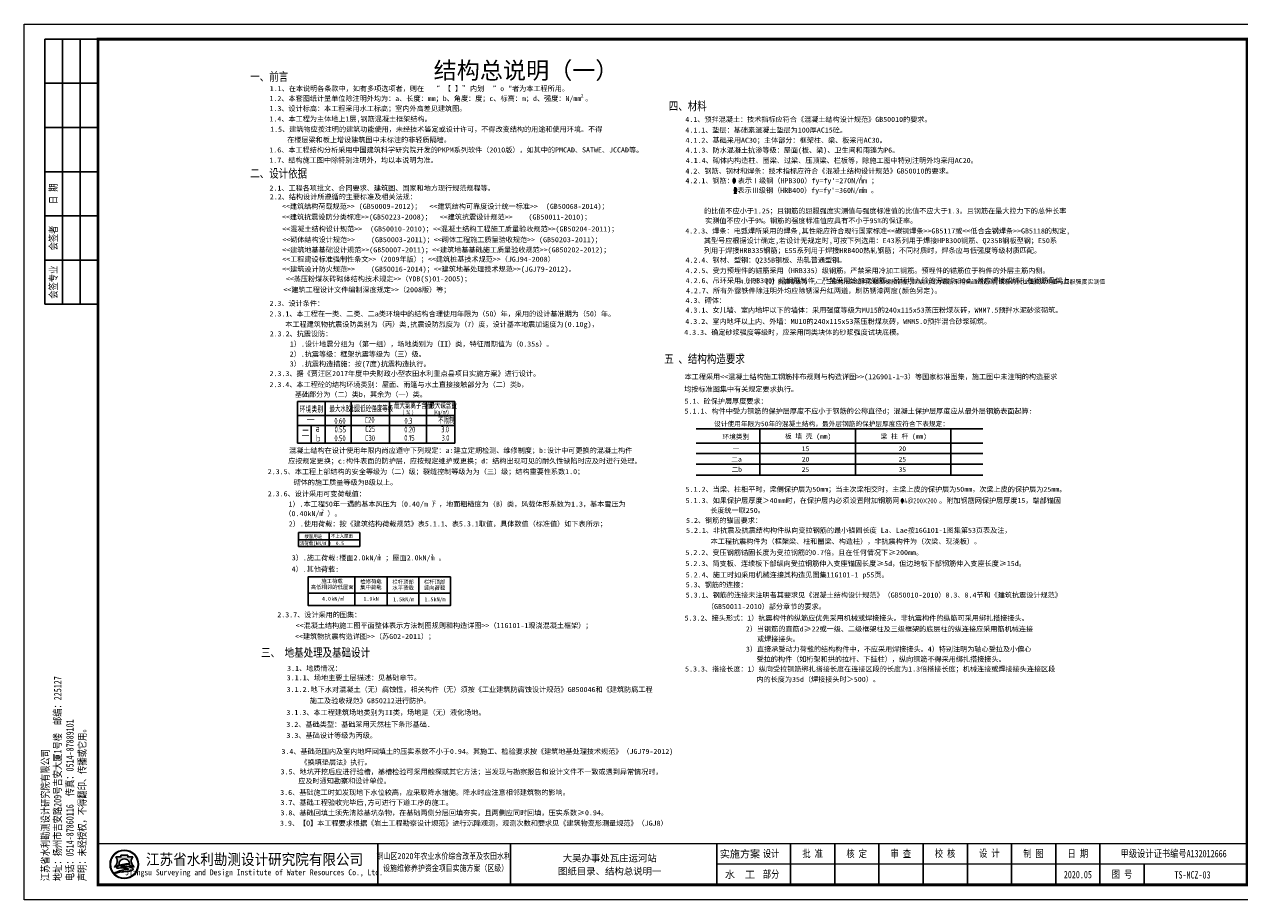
# Model space of a CAD drawing. Extents: x -312340 to 313322, y -38051 to 526488.
# Tile 1 of 11: x -312340 to -247673, y 136570 to 183140. Entities that reach past the tile are written whole.
import ezdxf
from ezdxf.enums import TextEntityAlignment as Align

# ---------------------------------------------------------------- set-up
doc = ezdxf.new("R2010")
doc.units = 0
doc.header["$LTSCALE"] = 1000
doc.header["$MEASUREMENT"] = 0
doc.linetypes.add('CENTER', pattern=[2, 1.25, -0.25, 0.25, -0.25])
doc.layers.get('0').update_dxf_attribs({"linetype": 'CONTINUOUS'})
for name, color, linetype in [('CHI', 4, 'CONTINUOUS'), ('K', 64, 'CONTINUOUS'), ('TQTC', 3, 'CONTINUOUS'), ('梁', 4, 'CONTINUOUS')]:
    doc.layers.add(name, color=color, linetype=linetype)
doc.styles.add('-黑体', font='simhei.ttf', dxfattribs={"width": 0.8})
doc.styles.add('10', font='txt', dxfattribs={"width": 0.7, "height": 300})
doc.styles.add('HH', font='simhei.ttf', dxfattribs={"width": 0.7, "height": 5})
doc.styles.add('ST', font='txt', dxfattribs={"height": 350})
doc.styles.add('TSSD_Rein', font='Tssdeng.shx', dxfattribs={"width": 0.7, "bigfont": 'hztxt.shx'})
doc.styles.add('图框', font='仿宋_GB2312.TTF', dxfattribs={"width": 0.8, "height": 4})
doc.styles.add('宋体', font='txt', dxfattribs={"width": 0.8, "height": 3.5})

# ---------------------------------------------------------------- blocks, each defined once
blk = doc.blocks.new('tk')
h = blk.add_hatch(color=152)
h.dxf.hatch_style = 1
h.paths.add_polyline_path([(38.76631747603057, 11.99999758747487, 1), (29.08862617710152, 11.99999758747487, 1)])
h.paths.add_polyline_path([(38.60345337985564, 11.99999758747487, 1), (29.25149027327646, 11.99999758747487, 1)], flags=16)
h = blk.add_hatch(color=152)
h.dxf.hatch_style = 1
edge = h.paths.add_edge_path()
edge.add_arc((35.80939112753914, 9.575130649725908), 1.461698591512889, 43.31770961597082, 70.37003522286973)
edge.add_arc((34.42977678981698, 5.707125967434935), 5.568375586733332, 70.37003522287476, 84.52854590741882)
edge.add_arc((33.84294441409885, -0.4193533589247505), 11.72289597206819, 84.5285459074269, 95.17746754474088)
edge.add_arc((33.98453145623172, 9.871853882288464), 1.831337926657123, 111.7965680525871, 130.9174013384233, ccw=False)
edge.add_arc((35.88028387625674, 5.13131121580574), 6.936886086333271, 98.84274785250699, 111.79656805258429, ccw=False)
edge.add_arc((36.94664352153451, -1.72312279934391), 13.873772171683, 95.21036804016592, 98.84274785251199, ccw=False)
edge.add_ellipse((33.92747182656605, 12.29238977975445), major_axis=(-1.773815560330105, 0), ratio=0.8776980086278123, start_angle=172.6538623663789, end_angle=176.9129867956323)
edge.add_arc((35.51983619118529, 1.961405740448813), 10.24870363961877, 88.99992913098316, 98.52267106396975)
edge.add_arc((35.12650647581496, 4.586131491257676), 7.594670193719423, 98.5226710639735, 116.8491039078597)
edge.add_arc((32.25210392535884, 10.26438407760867), 1.230336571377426, 116.8491039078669, 139.2900683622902)
edge.add_arc((31.46762795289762, 10.9393764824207), 0.1954369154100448, 139.2900683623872, 263.050638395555)
edge.add_arc((31.65077754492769, 12.44198791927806), 1.70916902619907, 263.0506383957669, 272.136251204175)
edge.add_arc((32.81842523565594, -18.86064205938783), 29.61523112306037, 88.46268833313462, 92.13625120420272, ccw=False)
edge.add_arc((33.47614388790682, 5.646723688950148), 5.099041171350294, 68.07113774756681, 88.46268833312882, ccw=False)
edge.add_arc((37.58580657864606, -10.9173211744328), 21.4080615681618, 95.91294384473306, 98.79521578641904)
edge.add_arc((36.21852069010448, -2.080310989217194), 12.46590188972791, 98.79521578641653, 117.8496747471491)
edge.add_arc((94.71742856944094, -228.4932898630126), 245.9934265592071, 104.7703900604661, 105.15790668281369, ccw=False)
edge.add_line((32.00236918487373, 9.37135071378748), (31.19884857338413, 9.045498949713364))
edge.add_arc((52.56001997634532, -88.12407327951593), 99.48982566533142, 100.90627282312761, 102.39834375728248, ccw=False)
edge.add_line((33.7362516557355, 9.568767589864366), (33.12565426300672, 9.380182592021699))
edge.add_arc((30.81628206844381, 37.97210845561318), 28.68503833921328, 274.6177604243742, 279.6944367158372)
edge.add_arc((34.87651123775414, 14.20489440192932), 4.573507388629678, 279.694436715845, 287.6119267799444)
edge.add_arc((35.76077947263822, 11.41933970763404), 1.650966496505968, 287.6119267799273, 311.5140981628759)
edge.add_arc((36.67266923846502, 10.38914672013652), 0.2751610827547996, 311.5140981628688, 403.3177096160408)
edge = h.paths.add_edge_path()
edge.add_arc((38.34858580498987, 13.13699866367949), 2.066422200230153, 138.9741968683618, 204.1180883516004, ccw=False)
edge.add_line((36.78964786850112, 14.49339581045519), (35.0925445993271, 14.49339581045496))
edge.add_line((35.0925445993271, 14.49339581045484), (35.0925445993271, 15.08006038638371))
edge.add_line((35.0925445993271, 15.08006038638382), (32.76239905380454, 15.08006038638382))
edge.add_line((32.76239905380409, 15.08006038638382), (32.76239905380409, 14.49339581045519))
edge.add_line((32.76239905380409, 14.49339581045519), (31.06529578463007, 14.49339581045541))
edge.add_arc((29.50635784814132, 13.13699866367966), 2.066422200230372, -24.118088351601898, 41.0258031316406, ccw=False)
edge.add_arc((27.96982579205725, 13.82490489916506), 3.749914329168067, 314.34412131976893, 335.8819116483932, ccw=False)
edge.add_arc((29.92442847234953, 14.17747198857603), 3.106664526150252, 282.3877277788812, 290.1465811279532)
edge.add_arc((26.86018480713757, 22.52986436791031), 12.00340818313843, 290.1465811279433, 296.6495194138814)
edge.add_ellipse((33.92747182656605, 12.29238977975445), major_axis=(-1.773815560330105, 0), ratio=0.8776980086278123, start_angle=176.9129867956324, end_angle=378.37473811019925, ccw=False)
edge.add_ellipse((33.92747182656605, 12.29238977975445), major_axis=(-1.773815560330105, 0), ratio=0.8776980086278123, start_angle=172.653862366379, end_angle=176.9129867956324, ccw=False)
edge.add_ellipse((33.92747182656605, 12.29238977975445), major_axis=(-1.773815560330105, 0), ratio=0.8776980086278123, start_angle=161.6252618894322, end_angle=172.653862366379, ccw=False)
edge.add_arc((40.9947588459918, 22.52986436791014), 12.00340818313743, 243.3504805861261, 249.853418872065)
edge.add_arc((37.93051518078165, 14.1774719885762), 3.106664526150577, 249.8534188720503, 257.61227222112)
edge.add_arc((39.88511786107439, 13.82490489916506), 3.74991432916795, 204.1180883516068, 225.6558786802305, ccw=False)
at = {"lineweight": 0}
for p, q in [((-2.771934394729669e-05, -2.412525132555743e-06), (-2.771934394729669e-05, 296.9999975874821)), ((-2.771934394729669e-05, 296.9999975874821), (419.999972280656, 296.9999975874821)), ((419.999972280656, 296.9999975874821), (419.999972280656, -2.412525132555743e-06)), ((414.999972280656, 11.99999758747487), (234.9999722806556, 11.99999758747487)), ((419.999972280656, -2.412525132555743e-06), (-2.771934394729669e-05, -2.412525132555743e-06))]:
    blk.add_line(p, q, dxfattribs=at)
for p, q in [((24.99997228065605, 291.9999975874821), (6.999972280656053, 291.9999975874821)), ((6.999972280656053, 291.9999975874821), (6.999972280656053, 201.9999975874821)), ((12.99997228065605, 291.9999975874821), (12.99997228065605, 201.9999975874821)), ((18.99997228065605, 291.9999975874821), (18.99997228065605, 201.9999975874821)), ((24.99997228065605, 276.9999975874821), (6.999972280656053, 276.9999975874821)), ((24.99997228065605, 261.9999975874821), (6.999972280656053, 261.9999975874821)), ((24.99997228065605, 246.9999975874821), (6.999972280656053, 246.9999975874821)), ((24.99997228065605, 231.9999975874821), (6.999972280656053, 231.9999975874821)), ((24.99997228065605, 216.9999975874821), (6.999972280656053, 216.9999975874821)), ((24.99997228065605, 201.9999975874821), (6.999972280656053, 201.9999975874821)), ((119.9999722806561, 18.99999758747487), (119.9999722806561, 4.999997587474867)), ((164.999972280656, 18.99999758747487), (164.999972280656, 4.999997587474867)), ((234.999972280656, 18.99999758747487), (234.999972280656, 4.999997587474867)), ((259.999972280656, 18.99999758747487), (259.999972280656, 4.999997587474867)), ((274.999972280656, 18.99999758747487), (274.999972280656, 4.999997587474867)), ((289.999972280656, 18.99999758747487), (289.999972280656, 4.999997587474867)), ((304.999972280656, 18.99999758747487), (304.999972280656, 4.999997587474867)), ((319.999972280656, 18.99999758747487), (319.999972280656, 4.999997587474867)), ((334.999972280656, 18.99999758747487), (334.999972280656, 4.999997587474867)), ((349.999972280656, 18.99999758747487), (349.999972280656, 4.999997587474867)), ((364.999972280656, 18.99999758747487), (364.999972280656, 4.999997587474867)), ((379.9999722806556, 11.99999758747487), (379.999972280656, 4.999997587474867))]:
    blk.add_line(p, q)
at = {"lineweight": 0, "const_width": 1}
blk.add_lwpolyline([(24.99997228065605, 291.9999975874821), (414.999972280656, 291.9999975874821), (414.999972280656, 4.999997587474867), (24.99997228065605, 4.999997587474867)], close=True, dxfattribs=at)
at = {"lineweight": 0, "const_width": 0.4}
blk.add_lwpolyline([(414.999972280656, 18.99999758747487), (24.99997228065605, 18.99999758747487)], dxfattribs=at)
at = {"color": 152}
for points in [[(32.24409409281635, 11.80161526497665, -0.02838203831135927), (30.9944353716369, 11.26089013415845, -0.03386732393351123), (30.59088918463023, 11.14313604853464, 0.09425397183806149), (31.39239217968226, 12.29262006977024, 0.2921547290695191), (31.06529578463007, 14.49339581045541), (32.76239905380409, 14.49339581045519), (32.76239905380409, 15.08006038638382), (35.0925445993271, 15.08006038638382), (35.0925445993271, 14.49339581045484), (36.78964786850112, 14.49339581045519, 0.29215472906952), (36.46255147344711, 12.29262006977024, 0.09425397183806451), (37.2640544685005, 11.14313604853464, -0.03386732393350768), (36.86050828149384, 11.26089013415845, -0.02838203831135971), (35.61084956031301, 11.80161526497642)], [(35.69871340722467, 12.20854823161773, 0.04157472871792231), (34.00097074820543, 12.09693602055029, 0.08013502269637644), (31.69643183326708, 11.36208923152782, 0.09823132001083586), (31.31948261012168, 11.06684626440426, 0.599439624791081), (31.4439816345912, 10.74537534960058, 0.03966424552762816), (31.7144884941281, 10.73400674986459, -0.01603031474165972), (33.61294061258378, 10.74392954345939, -0.08921046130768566), (35.38040694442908, 10.37684029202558, 0.01257694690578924), (34.31244292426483, 10.23900625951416, 0.08333285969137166), (30.39503241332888, 8.941743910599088, -0.001690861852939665), (32.00236918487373, 9.37135071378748), (31.19884857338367, 9.045498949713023, -0.006510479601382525), (33.7362516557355, 9.568767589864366), (33.12565426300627, 9.380182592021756, 0.02215480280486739), (35.64666092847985, 9.696697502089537, 0.03456031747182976), (36.26030960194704, 9.845757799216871, 0.1046726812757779), (36.85504719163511, 10.18310812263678, 0.4234638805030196), (36.87286564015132, 10.57791912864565, 0.1185893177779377), (36.30044029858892, 10.9518780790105, 0.06185687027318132), (34.96072036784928, 11.25013107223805, 0.04649815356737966), (32.7850594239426, 11.25571277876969, -0.08362449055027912), (33.304533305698, 11.57226592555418, -0.05658197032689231), (34.81392423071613, 11.98574523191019, -0.01585057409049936), (35.68672755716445, 12.09332269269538)]]:
    blk.add_lwpolyline(points, format="xyb", dxfattribs=at)
for radius in [4.838845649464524, 4.675981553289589]:
    blk.add_circle((33.92747182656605, 11.99999758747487), radius, dxfattribs=at)
blk.add_arc((35.88028387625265, 5.131311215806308), 6.936886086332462, 98.84274785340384, 111.796568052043, dxfattribs=at)
for start_param, end_param in [(2.820892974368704, 6.603884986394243), (3.013378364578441, 3.087714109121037)]:
    blk.add_ellipse((33.92747182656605, 12.29238977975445), major_axis=(-1.773815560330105, 0), ratio=0.8776980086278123, start_param=start_param, end_param=end_param, dxfattribs=at)
at = {"style": '图框'}
for s, height, width, p in [('江苏省水利勘测设计研究院有限公司', 3.75, 0.9, (78.12729153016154, 13.75084348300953)), ('铜山区2020年农业水价综合改革及农田水利 ', 2.105352, 0.8, (142.9967169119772, 14.87314627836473)), ('设施维修养护资金项目实施方案（区级）', 2.105352, 0.8, (142.9855388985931, 10.78126207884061)), ('Jiangsu Surveying and Design Institute of Water Resources Co., Ltd.', 2, 0.8, (77.95516356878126, 9.013401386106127))]:
    blk.add_text(s, height=height, dxfattribs=dict(at, width=width)).set_placement(p, align=Align.MIDDLE)
for s, p in [('实施方案', (242.8339022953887, 15.49999758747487)), ('水  工', (242.8339022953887, 8.499997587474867))]:
    blk.add_text(s, height=2.5, dxfattribs=at).set_placement(p, align=Align.MIDDLE_CENTER)
at = {"char_height": 2.5, "rotation": 90, "style": '图框'}
for s, insert, attachment_point in [('日 期', (9.999972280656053, 239.4999975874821), 5), ('会签者', (9.999972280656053, 224.4999975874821), 5), ('会签专业', (9.999972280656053, 209.4999975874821), 5), ('江苏省水利勘测设计研究院有限公司\\P地址：扬州市吉安路209号吉安大厦1号楼  邮编：225127\\P电话：0514-87860116  传真：0514-87889101\\P声明：未经授权，不得翻印、传播或它用。', (5.878817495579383, 6.298891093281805), 1)]:
    blk.add_mtext(s, dxfattribs=dict(at, insert=insert, attachment_point=attachment_point))
at = {"char_height": 2.5, "attachment_point": 5, "style": '图框'}
for s, insert in [('设计', (253.4021259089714, 15.49999758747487)), ('批 准', (267.499972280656, 15.49999758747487)), ('核 定', (282.437472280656, 15.47221980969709)), ('审 查', (297.4305278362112, 15.47328386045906)), ('校 核', (312.4652500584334, 15.54327914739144)), ('设 计', (327.4721945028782, 15.59332816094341)), ('制 图', (342.4166389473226, 15.47792174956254)), ('日 期', (357.499972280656, 15.49999758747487)), ('甲级设计证书编号A132012666', (389.999972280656, 15.49999758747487)), ('部分', (253.4021259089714, 8.499997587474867)), ('2020.05', (357.499972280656, 8.49999758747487)), ('图 号', (372.499972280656, 8.499997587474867))]:
    blk.add_mtext(s, dxfattribs=dict(at, insert=insert))

msp = doc.modelspace()

# ---------------------------------------------------------------- linework, layer by layer
for p, q in [((-297743.3893381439, 156101.064276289), (-297743.3893381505, 155361.3879731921)), ((-297743.3893381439, 156101.064276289), (-294479.8472944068, 156101.064276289)), ((-296115.6280426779, 156101.064276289), (-296115.6280426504, 155361.3879731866)), ((-296115.6280426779, 156101.0642762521), (-296115.6280426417, 155361.3879731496)), ((-296115.6280426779, 156101.064276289), (-296115.6280426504, 155361.3879731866)), ((-296115.6280426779, 156101.064276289), (-296115.6280426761, 155361.3879731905)), ((-294479.8472944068, 156101.0642762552), (-294479.847294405, 155361.3879731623)), ((-294479.8472944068, 156101.064276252), (-294479.8472943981, 155361.3879731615)), ((-294479.8472944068, 156101.0642762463), (-294479.847294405, 155361.3879731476)), ((-294479.8472944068, 156101.0642762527), (-294479.847294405, 155361.3879731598)), ((-294479.8472944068, 156101.0642762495), (-294479.8472943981, 155361.3879731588)), ((-294479.8472944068, 156101.064276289), (-294479.847294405, 155361.3879731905)), ((-297743.3893381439, 155714.1086864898), (-294479.8472944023, 155714.1086864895)), ((-297743.3893381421, 155361.3879731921), (-294479.847294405, 155361.3879731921)), ((-297743.3893381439, 155361.3879731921), (-294479.8472943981, 155361.3879731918))]:
    msp.add_line(p, q)
at = {"layer": 'CHI', "color": 0, "linetype": 'Continuous'}
for p, q in [((-297809.1400363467, 163076.2426136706), (-297809.1400363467, 160849.1332332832)), ((-289435.1769004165, 163076.2426136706), (-297809.1400363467, 163076.2426136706)), ((-296323.440359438, 163076.2426136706), (-296323.440359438, 160849.1332332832)), ((-294940.7035905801, 163076.2426136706), (-294940.7035905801, 160849.1332332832)), ((-294940.7035905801, 163076.2426136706), (-294940.7035905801, 160849.1332332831)), ((-292908.2595516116, 163076.2426136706), (-292908.2595516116, 160849.1332332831)), ((-290937.5583759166, 163076.2426136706), (-290937.5583759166, 160849.1332332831)), ((-289435.1769004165, 163076.2426136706), (-289435.1769004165, 160849.1332332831)), ((-289435.1769004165, 162333.7779287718), (-297809.1400363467, 162333.7779287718)), ((-297809.1400363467, 162333.7779287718), (-289435.1769004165, 162333.7779287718)), ((-297809.1400363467, 161789.9274320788), (-289435.1769004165, 161789.9274320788)), ((-297070.2206203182, 161789.9274320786), (-297070.2206203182, 160849.1332332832)), ((-297809.1400363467, 160849.1332332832), (-289435.1769004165, 160849.1332332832))]:
    msp.add_line(p, q, dxfattribs=at)
at = {"layer": 'CHI', "color": 8, "linetype": 'Continuous'}
for p, q in [((-276594.2879901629, 160856.729061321), (-261338.1643278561, 160856.729061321)), ((-276594.2879901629, 160310.3228857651), (-261338.1643278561, 160310.3228857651)), ((-276594.2879901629, 159733.7595853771), (-261338.1643278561, 159733.7595853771)), ((-276594.2879901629, 159151.8300878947), (-261338.1643278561, 159151.8300878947)), ((-294749.9353486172, 152221.9252683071), (-294749.9353486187, 153747.5376345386)), ((-293030.1370675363, 152221.9252683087), (-293030.137067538, 153747.5376345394)), ((-293030.1370675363, 152221.9252683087), (-293030.137067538, 153747.5376345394)), ((-291349.5428061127, 152221.9252683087), (-291349.5428061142, 153747.5376345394))]:
    msp.add_line(p, q, dxfattribs=at)
at = {"layer": 'CHI', "color": 8, "linetype": 'CENTER'}
for p, q in [((-275746.7255644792, 160856.729061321), (-263033.2891792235, 160856.729061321)), ((-275746.7255644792, 160310.3228857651), (-263033.2891792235, 160310.3228857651)), ((-275746.7255644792, 159733.7595853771), (-263033.2891792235, 159733.7595853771))]:
    msp.add_line(p, q, dxfattribs=at)
at = {"layer": 'K'}
for p, q in [((-276594.2879901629, 161619.5352444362), (-261338.1643278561, 161619.5352444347)), ((-276594.2879901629, 161619.5352444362), (-261338.1643278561, 161619.5352444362)), ((-273204.038287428, 159151.8300878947), (-273204.038287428, 161619.5352444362)), ((-268118.6637333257, 159151.8300878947), (-268118.6637333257, 161619.5352444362)), ((-263033.2891792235, 159151.8300878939), (-263033.2891792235, 161619.5352444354)), ((-275746.7255644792, 160856.729061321), (-263033.2891792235, 160856.7290613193)), ((-275746.7255644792, 160310.3228857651), (-263033.2891792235, 160310.3228857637)), ((-275746.7255644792, 159733.7595853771), (-263033.2891792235, 159733.7595853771)), ((-275746.7255644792, 159151.8300878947), (-263033.2891792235, 159151.8300878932))]:
    msp.add_line(p, q, dxfattribs=at)
at = {"layer": '梁', "color": 0}
msp.add_line((-289663.7152672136, 152874.8886465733), (-297229.4504777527, 152874.8886465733), dxfattribs=at)
msp.add_lwpolyline([(-289663.7152672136, 153747.5376345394), (-297229.4504777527, 153747.5376345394), (-297229.4504777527, 152219.2623928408), (-289663.7152672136, 152219.2623928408)], close=True, dxfattribs=at)

# ---------------------------------------------------------------- block references
at = {"xscale": 156.8000000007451, "yscale": 156.7999999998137, "zscale": 156.8000000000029}
msp.add_blockref('tk', (-312339.7072817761, 136570.4442014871), dxfattribs=at)

# ---------------------------------------------------------------- texts
for s, height, style, p in [('结构总说明（一）', 901.5642602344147, 'HH', (-290561.5815834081, 180235.5642343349)), ('1.1、在本说明各条款中，如有多项选项者，则在  “ 【 】”内划 “ o "者为本工程所用。', 270.4692780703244, 'ST', (-299281.7881591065, 179586.5012503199)), ('1.2、本套图纸计量单位除注明外均为：a、长度：mm；b、角度：度；c、标高：m；d、强度：N/mm 。', 270.4692780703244, 'ST', (-299297.1633137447, 179058.3559643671)), ('1.3、设计标高：本工程采用水工标高；室内外高差见建筑图。', 270.4692780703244, 'ST', (-299297.1633137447, 178523.9295591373)), ('1.4、本工程为主体地上1层,钢筋混凝土框架结构。', 270.4692780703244, 'ST', (-299295.8211670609, 177971.5315812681)), ('4.1、预拌混凝土：技术指标应符合《混凝土结构设计规范》GB50010的要求。', 270.4692780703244, 'ST', (-277165.8647877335, 177947.6491687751)), ('1.5、建筑物应按注明的建筑功能使用，未经技术鉴定或设计许可，不得改变结构的用途和使用环境。不得', 270.4692780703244, 'ST', (-299260.934149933, 177423.2728159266)), ('4.1.1、垫层：基础素混凝土垫层为100厚AC15砼。', 270.4692780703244, 'ST', (-277164.9632234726, 177379.5316316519)), ('1.6、本工程结构分析采用中国建筑科学研究院开发的PKPM系列软件（2010版），如其中的PMCAD、SATWE、JCCAD等。', 270.4692780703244, 'ST', (-299302.4802693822, 176323.1731934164)), ('在楼层梁和板上增设建筑图中未标注的非轻质隔墙。', 270.4692780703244, 'ST', (-298352.0323766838, 176862.3441078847)), ('4.1.2、基础采用AC30；主体部分：框架柱、梁、板采用AC30。', 270.4692780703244, 'ST', (-277159.3232679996, 176837.7102897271)), ('4.1.3、防水混凝土抗渗等级：屋面(板、梁)、卫生间和雨篷为P6。', 270.4692780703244, 'ST', (-277156.2455786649, 176310.9284232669)), ('1.7、结构施工图中除特别注明外，均以本说明为准。', 270.4692780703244, 'ST', (-299302.4802693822, 175777.7198826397)), ('4.1.4、砌体内构造柱、圈梁、过梁、压顶梁、栏板等，除施工图中特别注明外均采用AC20。', 270.4692780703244, 'ST', (-277144.8199186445, 175761.315372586)), ('4.2、钢筋、钢材和焊条：技术指标应符合《混凝土结构设计规范》GB50010的要求。', 270.4692780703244, 'ST', (-277162.0247075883, 175200.8445882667)), ('2.1、工程各项批文、合同要求、建筑图、国家和地方现行规范规程等。', 270.4692780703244, 'ST', (-299297.6242955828, 174293.0114729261)), ("4.2.1、钢筋： 表示Ⅰ级钢（HPB300）fy=fy'=270N/mm ； ", 270.4692780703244, 'ST', (-277162.0247075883, 174686.1111641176)), ('2.2、结构设计所遵循的主要标准及相关法规：', 270.4692780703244, 'ST', (-299278.68810552, 173829.7077712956)), ("表示Ⅲ级钢（HRB400）fy=fy'=360N/mm 。 ", 270.4692780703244, 'ST', (-274390.4320962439, 174171.0307399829)), ('<<建筑结构荷载规范>> (GB50009-2012)；  <<建筑结构可靠度设计统一标准>>  (GB50068-2014)；', 270.4692780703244, 'ST', (-298631.8889550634, 173321.1339621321)), ('的比值不应小于1.25；且钢筋的屈服强度实测值与强度标准值的比值不应大于1.3。且钢筋在最大拉力下的总伸长率', 270.4692780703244, 'ST', (-276171.7012772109, 173078.3615341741)), ('<<建筑抗震设防分类标准>>(GB50223-2008)；  <<建筑抗震设计规范>>    (GB50011-2010)；', 270.4692780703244, 'ST', (-298632.655284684, 172754.1960399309)), ('实测值不应小于9%。钢筋的强度标准值应具有不小于95%的保证率。', 270.4692780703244, 'ST', (-276116.3793302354, 172559.9378713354)), ('<<混凝土结构设计规范>>  (GB50010-2010)；<<混凝土结构工程施工质量验收规范>>(GB50204-2011)；', 270.4692780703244, 'ST', (-298617.7957603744, 172118.9930074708)), ('4.2.3、焊条：电弧焊所采用的焊条,其性能应符合现行国家标准<<碳钢焊条>>GB5117或<<低合金钢焊条>>GB5118的规定,', 270.4692780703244, 'ST', (-277171.2749074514, 172012.3678250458)), ('<<砌体结构设计规范>>    (GB50003-2011)；<<砌体工程施工质量验收规范>> (GB50203-2011)；', 270.4692780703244, 'ST', (-298617.0294307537, 171547.3389272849)), ('其型号应根据设计确定,若设计无规定时,可按下列选用：E43系列用于焊接HPB300钢筋、Q235B钢板型钢；E50系', 270.4692780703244, 'ST', (-276180.9041095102, 171497.9595334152)), ('<<建筑地基基础设计规范>>(GB50007-2011)；<<建筑地基基础施工质量验收规范>>(GB50202-2012)；', 270.4692780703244, 'ST', (-298617.7957603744, 171007.3876865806)), ('<<工程建设标准强制性条文>>（2009年版）；<<建筑桩基技术规范>>（JGJ94-2008）', 270.4692780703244, 'ST', (-298617.7957603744, 170506.8275716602)), ('4.2.4、钢材、型钢：Q235B钢板、热轧普通型钢。', 270.4692780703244, 'ST', (-277158.8420365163, 170462.7928989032)), ('列用于焊接HRB335钢筋；E55系列用于焊接HRB400热轧钢筋；不同材质时，焊条应与低强度等级材质匹配。', 270.4692780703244, 'ST', (-276180.9041095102, 170972.8263515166)), ('<<建筑设计防火规范>>    (GB50016-2014)；<<建筑地基处理技术规范>>(JGJ79-2012)。', 270.4692780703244, 'ST', (-298617.7957603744, 169982.8217290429)), ('4.2.5、受力预埋件的锚筋采用（HRB335）级钢筋，严禁采用冷加工钢筋。预埋件的锚筋位于构件的外层主筋内侧。', 270.4692780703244, 'ST', (-277156.094964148, 169902.4132384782)), (' <<蒸压粉煤灰砖砌体结构技术规定>>（YDB(S)01-2005)；', 270.4692780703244, 'ST', (-298637.7730673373, 169464.1831424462)), ('4.2.6、吊环采用（HPB300）级钢筋制作，严禁采用冷加工钢筋。吊环埋入砼的深度≥30d，并应焊接或绑扎在钢筋骨架上。', 270.4692780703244, 'ST', (-277152.9867464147, 169370.224089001)), ('4.2.2、【O】抗震等级为一,二,三级的框架结构及楼梯梯段钢筋,其纵向受力钢筋采用普通钢筋时,钢筋的抗拉强度实测值与屈服强度实测值', 225.3910650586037, 'ST', (-274260.1824758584, 169334.6176061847)), ('<<建筑工程设计文件编制深度规定>>（2008版）等；', 270.4692780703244, 'ST', (-298553.5180715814, 168886.0868553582)), ('4.2.7、所有外露铁件除注明外均应除锈深丹红两道，刷防锈漆两度(颜色另定)。', 270.4692780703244, 'ST', (-277136.797746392, 168832.13828269)), ('2.3、设计条件：', 270.4692780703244, 'ST', (-299294.9196028, 168160.7952464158)), ('4.3、砌体：', 270.4692780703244, 'ST', (-277156.0945458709, 168315.3959746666)), ('2.3.1、本工程在一类、二类、二a类环境中的结构合理使用年限为（50）年，采用的设计基准期为（50）年。', 270.4692780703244, 'ST', (-299294.7370266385, 167602.5925312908)), ('4.3.2、室内地坪以上内、外墙：MU10的240x115x53蒸压粉煤灰砖，WMM5.0预拌混合砂浆砌筑。', 270.4692780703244, 'ST', (-277167.6361462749, 167198.7466015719)), ('4.3.1、女儿墙、室内地坪以下的墙体：采用强度等级为MU15的240x115x53蒸压粉煤灰砖，WMM7.5预拌水泥砂浆砌筑。', 270.4692780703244, 'ST', (-277161.6609366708, 167801.7264657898)), ('2.3.2、抗震设防： ', 270.4692780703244, 'ST', (-299281.8238920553, 166539.484266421)), ('本工程建筑物抗震设防类别为（丙）类,抗震设防烈度为（7）度，设计基本地震加速度为(0.10g)，', 270.4692780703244, 'ST', (-298451.547676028, 167045.7614451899)), ('4.3.3、确定砂浆强度等级时，应采用同类块体的砂浆强度试块底模。', 270.4692780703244, 'ST', (-277226.6401398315, 166621.1098479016)), (' 1）.设计地震分组为（第一组），场地类别为（II）类，特征周期值为（0.35s）。', 270.4692780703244, 'ST', (-298421.1918032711, 165998.4447663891)), ('2）.抗震等级：框架抗震等级为（三）级。', 270.4692780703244, 'ST', (-298218.3044263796, 165461.6728397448)), ('3）.抗震构造措施：按(7度)抗震构造执行。', 270.4692780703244, 'ST', (-298218.3044263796, 164940.066736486)), ('2.3.3、据《贾汪区2017年度中央财政小型农田水利重点县项目实施方案》进行设计。 ', 270.4692780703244, 'ST', (-299291.0284981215, 164425.0900703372)), ('本工程采用<<混凝土结构施工钢筋排布规则与构造详图>>(12G901-1~3）等国家标准图集，施工图中未注明的构造要求', 270.4692780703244, 'ST', (-277209.4606850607, 164254.6243154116)), ('2.3.4、本工程砼的结构环境类别：屋面、雨篷与水土直接接触部分为（二）类b，', 270.4692780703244, 'ST', (-299294.7370266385, 163839.7689247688)), ('基础部分为（二）类b，其余为（一）类。', 270.4692780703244, 'ST', (-297947.7942961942, 163317.1504221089)), ('均按标准图集中有关规定要求执行。', 270.4692780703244, 'ST', (-277227.2376868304, 163597.478582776)), ('5.1、砼保护层厚度要求：', 270.4692780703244, 'ST', (-277209.4606850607, 162955.3232918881)), ('5.1.1、构件中受力钢筋的保护层厚度不应小于钢筋的公称直径d；混凝土保护层厚度应从最外层钢筋表面起算: ', 270.4692780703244, 'ST', (-277209.4606850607, 162427.6287034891)), ('设计使用年限为50年的混凝土结构，最外层钢筋的保护层厚度应符合下表规定：', 254.2687277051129, '10', (-275637.9878108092, 161756.9612133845)), ('混凝土结构在设计使用年限内尚应遵守下列规定：a:建立定期检测、维修制度；b:设计中可更换的混凝土构件', 270.4692780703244, 'ST', (-298252.9294370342, 160334.9395653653)), ('一', 254.2687277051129, '10', (-274650.7328173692, 160436.3915430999)), ('应按规定更换；c:构件表面的防护层，应按规定维护或更换；d：结构出现可见的耐久性缺陷时应及时进行处理。', 270.4692780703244, 'ST', (-298302.4270826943, 159775.810817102)), ('二a', 254.2687277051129, '10', (-274724.0251390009, 159879.4024666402)), ('2.3.5、本工程上部结构的安全等级为（二）级；裂缝控制等级为为（三）级；结构重要性系数1.0；', 270.4692780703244, 'ST', (-299387.8397410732, 159208.7155221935)), ('二b', 254.2687277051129, '10', (-274707.7674859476, 159333.7283047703)), ('砌体的施工质量等级为B级以上。', 270.4692780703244, 'ST', (-298012.4206546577, 158636.0233378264)), ('5.1.2、当梁、柱相平时，梁侧保护层为50mm；当主次梁相交时，主梁上皮的保护层为50mm，次梁上皮的保护层为25mm。', 270.4692780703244, 'ST', (-277150.9290557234, 158269.5058035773)), ('2.3.6、设计采用可变荷载值：', 270.4692780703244, 'ST', (-299387.8397410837, 158028.8778366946)), ('1）.本工程50年一遇的基本风压为（0.40/m ），地面粗糙度为（B）类，风载体形系数为1.3，基本雪压为', 270.4692780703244, 'ST', (-298284.6989074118, 157483.0865793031)), ('5.1.3、如果保护层厚度＞40mm时，在保护层内必须设置附加钢筋网          。附加钢筋网保护层厚度15，端部锚固', 270.4692780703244, 'ST', (-277150.9290557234, 157671.5545493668)), ('（0.40kN/m ）。', 270.4692780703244, 'ST', (-298500.069373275, 156974.3249407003)), ('长度统一取250。', 270.4692780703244, 'ST', (-275846.5337482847, 157147.594764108)), ('2）.使用荷载：按《建筑结构荷载规范》表5.1.1、表5.3.1取值，具体数值（标准值）如下表所示；', 270.4692780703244, 'ST', (-298266.9396961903, 156430.8070733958)), ('5.2、钢筋的锚固要求：', 270.4692780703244, 'ST', (-277130.429338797, 156613.5224679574)), ('5.2.1、非抗震及抗震结构构件纵向受拉钢筋的最小锚固长度 La、Lae按16G101-1图集第53页表及注，\u3000', 270.4692780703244, 'ST', (-277130.8438514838, 156086.6513763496)), ('0.5', 186.1865168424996, 'ST', (-295768.1081012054, 155435.9009233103)), ('5.2.2、受压钢筋锚固长度为受拉钢筋的0.7倍，且在任何情况下≥200mm。', 270.4692780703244, 'ST', (-277160.0593690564, 154902.0529914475)), ('      本工程抗震构件为（框架梁、柱和圈梁、构造柱），非抗震构件为（次梁、现浇板）。', 270.4692780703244, 'ST', (-277090.3429363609, 155497.0080785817)), ('3）.施工荷载:楼面2.0kN/m ；屋面2.0kN/m 。', 270.4692780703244, 'ST', (-298108.6884042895, 154623.3621883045)), ('5.2.3、简支板、连续板下部纵向受拉钢筋伸入支座锚固长度≥5d，但边跨板下部钢筋伸入支座长度≥15d。', 270.4692780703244, 'ST', (-277160.0610704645, 154320.2168295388)), ('4）.其他荷载: ', 270.4692780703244, 'ST', (-298118.0451919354, 154020.7295009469)), ('5.2.4、施工时如采用机械连接其构造见图集11G101-1 p55页。', 270.4692780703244, 'ST', (-277147.0974013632, 153716.6713955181)), ('高低相邻的低屋面', 203.4149821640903, '10', (-297093.6752929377, 153099.469167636)), ('施工荷载 ', 203.4149821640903, '10', (-296538.6078617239, 153420.5957285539)), ('集中荷载', 203.4149821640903, '10', (-294469.0060589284, 153084.1985292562)), ('检修荷载 ', 203.4149821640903, '10', (-294465.9037647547, 153400.454269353)), ('5.3、钢筋的连接：', 270.4692780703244, 'ST', (-277148.1340213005, 153188.2560367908)), ('kN/m', 203.4149821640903, '10', (-295999.1901105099, 152475.7029547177)), ('2', 127.1343638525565, '10', (-295404.5012049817, 152596.2405951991)), ('kN', 203.4149821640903, '10', (-293798.9651814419, 152475.3895511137)), ('kN/m', 203.4149821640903, '10', (-292232.9438251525, 152447.5127380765)), ('kN/m', 203.4149821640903, '10', (-290563.9658592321, 152447.5127380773)), ('5.3.1、钢筋的连接未注明者其要求见《混凝土结构设计规范》（GB50010-2010）8.3、8.4节和《建筑抗震设计规范》', 270.4692780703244, 'ST', (-277148.1357227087, 152643.1674280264)), (' （GB50011-2010）部分章节的要求。', 270.4692780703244, 'ST', (-276233.2554869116, 152030.257931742)), ('2.3.7、设计采用的图集：', 270.4692780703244, 'ST', (-298878.2392814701, 151592.2979038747)), ('<<混凝土结构施工图平面整体表示方法制图规则和构造详图>>（11G101-1现浇混凝土框架）；', 270.4692780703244, 'ST', (-297903.4450655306, 151020.3422356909)), ('5.3.2、接头形式：1）抗震构件的纵筋应优先采用机械或焊接接头。非抗震构件的纵筋可采用绑扎搭接接头。', 270.4692780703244, 'ST', (-277203.7962101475, 151417.5849271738)), ('<<建筑物抗震构造详图>>（苏G02-2011）；', 270.4692780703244, 'ST', (-297937.6079448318, 150441.2913229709)), ('2）当钢筋的直筋d≥22或一级、二级框架柱及三级框架的底层柱的纵连接应采用筋机械连接', 270.4692780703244, 'ST', (-273947.7659562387, 150838.6650767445)), ('3）直接承受动力荷载的结构构件中，不应采用焊接接头。4）特别注明为轴心受拉及小偏心', 270.4692780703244, 'ST', (-273946.4094833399, 149765.983352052)), ('或焊接接头。', 270.4692780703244, 'ST', (-273354.5949554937, 150309.4325828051)), ('受拉的构件（如桁架和拱的拉杆、下挂柱），纵向钢筋不得采用绑扎搭接接头。', 270.4692780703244, 'ST', (-273376.6264585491, 149232.3224194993)), ('3.1、地质情况：', 271.3799490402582, 'ST', (-298357.8104854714, 148744.7587714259)), ('5.3.3、搭接长度：1）纵向受拉钢筋绑扎搭接长度在连接区段的长度为1.3倍搭接长度；机械连接或焊接接头连接区段', 270.4692780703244, 'ST', (-277183.5155084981, 148709.6628891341)), ('3.1.1、场地主要土层描述：见基础章节。', 271.3799490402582, 'ST', (-298376.7254158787, 148241.4725782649)), ('内的长度为35d（焊接接头时＞500）。 ', 270.4692780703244, 'ST', (-273384.5574025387, 148159.6861286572)), ('3.1.2.地下水对混凝土（无）腐蚀性，相关构件（无）须按《工业建筑防腐蚀设计规范》GB50046和《建筑防腐工程', 271.3799490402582, 'ST', (-298383.4386637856, 147618.6378272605)), ('施工及验收规范》GB50212进行防护。                              ', 271.3799490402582, 'ST', (-297150.8397962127, 147018.5834095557)), ('3.1.3、本工程建筑场地类别为II类，场地是（无）液化场地。     ', 271.3799490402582, 'ST', (-298395.4593265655, 146393.7486065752)), ('3.2、基础类型：基础采用天然柱下条形基础.', 271.3799490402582, 'ST', (-298399.1479006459, 145764.4493031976)), ('3.3、基础设计等级为丙级。 ', 271.3799490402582, 'ST', (-298393.5121849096, 145172.5380482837)), ('3.4、基础范围内及室内地坪回填土的压实系数不小于0.94。其施工、检验要求按《建筑地基处理技术规范》（JGJ79-2012)', 270.4692780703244, 'ST', (-298658.7634487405, 144322.3877686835)), (' 《换填垫层法》执行。 ', 270.4692780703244, 'ST', (-297858.4558150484, 143745.7281232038)), ('3.5、地坑开挖后应进行验槽，基槽检验可采用触探或其它方法；当发现与勘察报告和设计文件不一致或遇到异常情况时，', 270.4692780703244, 'ST', (-298705.9974768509, 143241.2532263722)), ('应及时通知勘察和设计单位。', 270.4692780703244, 'ST', (-297763.2398655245, 142754.7847976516)), ('3.6、基础施工时如发现地下水位较高，应采取降水措施。降水时应注意相邻建筑物的影响。', 270.4692780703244, 'ST', (-298722.6520802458, 142140.2614576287)), ('3.7、基础工程验收完毕后,方可进行下道工序的施工。', 270.4692780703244, 'ST', (-298712.2959555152, 141603.8043724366)), ('3.8、基础回填土须先清除基坑杂物，在基础两侧分层回填夯实，且两侧应同时回填，压实系数≥0.94。', 270.4692780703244, 'ST', (-298712.2959555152, 141059.5414288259)), ('3.9、【O】本工程要求根据《岩土工程勘察设计规范》进行沉降观测，观测次数和要求见《建筑物变形测量规范》（JGJ8）', 270.4692780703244, 'ST', (-298735.802861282, 140505.4945982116))]:
    msp.add_text(s, height=height, dxfattribs=dict(style=style)).set_placement(p)
for s, height, style, width, p in [('一、前言', 450.7821301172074, '-黑体', 0.8, (-300318.0396336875, 180127.9341838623)), ('四、材料', 450.7821301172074, '-黑体', 0.8, (-278050.4793282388, 178567.9666648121)), ('二、设计依据', 450.7821301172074, '-黑体', 0.8, (-300318.9411979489, 174981.3935500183)), ('五 、结构构造要求', 450.7821301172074, '-黑体', 0.8, (-278288.7949660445, 165114.9348653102)), ('楼面用途', 186.1865168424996, 'ST', 0.9, (-297432.9603043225, 155809.6880568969)), ('不上人屋面', 186.1865168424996, 'ST', 0.9, (-296027.1728161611, 155825.7846020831)), ('活荷载(kN/m )', 186.1865168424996, 'ST', 0.9, (-297673.3430433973, 155442.9543976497)), ('2', 111.7119101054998, 'ST', 0.9, (-296344.0640352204, 155543.075147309)), ('三、 地基处理及基础设计', 450.7821301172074, '-黑体', 0.8, (-299742.983900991, 149491.5089488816))]:
    msp.add_text(s, height=height, dxfattribs=dict(style=style, width=width)).set_placement(p)
at = {"color": 3, "style": 'ST'}
for height, p in [(180.3128520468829, (-282730.501896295, 179241.3217541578)), (162.2815668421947, (-267887.4564025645, 174935.5112346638)), (162.2815668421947, (-267791.7523157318, 174333.6881144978)), (162.2815668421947, (-260627.9145052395, 172207.9570350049)), (162.2815668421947, (-290575.1841168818, 157651.0255608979)), (162.2815668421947, (-296530.7764854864, 157174.8002847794)), (162.2815668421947, (-293514.9002186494, 154800.0775154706)), (162.2815668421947, (-290703.0724928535, 154795.5376443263))]:
    msp.add_text('2', height=height, dxfattribs=at).set_placement(p)
at = {"color": 3, "style": 'TSSD_Rein', "width": 0.8}
for s, height, p in [('%%130', 315.5474910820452, (-274682.4478836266, 174657.1055920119)), ('%%132', 315.5474910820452, (-274611.6413699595, 174163.1470071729)), ('%%1304@200X200', 270.4692780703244, (-265711.2219867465, 157655.9867070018))]:
    msp.add_text(s, height=height, dxfattribs=at).set_placement(p)
at = {"style": '10'}
for s, height, p in [('环境类别', 254.2687277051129, (-274479.5233009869, 161211.8668129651)), ('板 墙 壳 (mm)', 254.2687277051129, (-270636.1000367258, 161211.160510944)), ('梁 柱 杆 (mm)', 254.2687277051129, (-265545.5197432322, 161211.160510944)), ('15', 254.2687277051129, (-270772.9309835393, 160558.5817928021)), ('20', 254.2687277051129, (-265620.8596860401, 160559.9943968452)), ('20', 254.2687277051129, (-270772.9309835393, 160003.0053203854)), ('25', 254.2687277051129, (-265620.8596860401, 160001.5927163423)), ('25', 254.2687277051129, (-270772.9309835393, 159455.9185544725)), ('35', 254.2687277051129, (-265620.8596860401, 159457.3311585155)), ('水平荷载', 203.4149821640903, (-292185.9168316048, 153166.9469367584)), ('栏杆顶部', 203.4149821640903, (-292185.9168316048, 153483.2026768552)), ('栏杆顶部', 203.4149821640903, (-290512.1534894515, 153483.2026768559)), ('竖向荷载', 203.4149821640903, (-290512.1534894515, 153166.9469367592))]:
    msp.add_text(s, height=height, dxfattribs=at).set_placement(p, align=Align.MIDDLE)
at = {"color": 6, "style": '10'}
for s, p in [('4.0', (-296503.1616042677, 152475.3895511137)), ('1.0 ', (-294294.2449032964, 152475.3895511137)), ('1.5 ', (-292715.7186537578, 152447.5127380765)), ('1.5 ', (-291046.7406878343, 152447.5127380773))]:
    msp.add_text(s, height=203.4149821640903, dxfattribs=at).set_placement(p)
at = {"insert": (-250182.6925384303, 137887.9997570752), "char_height": 392, "attachment_point": 5, "style": '宋体'}
msp.add_mtext('TS-MCZ-03', dxfattribs=at)
at = {"layer": 'CHI', "color": 0, "linetype": 'Continuous', "style": 'TSSD_Rein'}
for s, height, width, p in [('最大氯离子含量', 309.3602853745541, 0.7, (-292674.0811870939, 162687.8618639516)), ('最大碱含量', 309.3602853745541, 0.7, (-290790.5032524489, 162694.5692215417)), ('环', 309.3602853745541, 0.7, (-297683.3665187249, 162486.6792498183)), ('境', 309.3602853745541, 0.7, (-297368.9327246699, 162486.6792498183)), ('类', 309.3602853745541, 0.7, (-297054.498930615, 162486.6792498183)), ('别', 309.3602853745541, 0.7, (-296740.0651365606, 162486.6792498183)), ('最大水胶比', 309.3602853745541, 0.7, (-296107.1825436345, 162510.7174596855)), ('最低砼强度等级', 309.3602853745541, 0.7, (-294758.0400073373, 162523.1328887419)), ('( % )', 220.9716324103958, 0.7, (-292194.0553571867, 162388.7639991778)), ('(Kg/m%%1403%%141)', 220.9716324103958, 0.7, (-290558.0282120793, 162388.7639991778)), ('一', 353.5546118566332, 0.9, (-297321.7676555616, 161884.2575702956)), ('a', 353.5546118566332, 0.9, (-296850.1169644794, 161472.3259446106)), ('0.60', 309.3602853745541, 0.7, (-295844.8041157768, 161888.6640670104)), ('0.55', 309.3602853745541, 0.7, (-295829.6607124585, 161435.9561348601)), ('C20', 309.3602853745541, 0.7, (-294225.6250764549, 161939.4388162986)), ('C25', 309.3602853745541, 0.7, (-294202.1523900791, 161451.8445084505)), ('0.20', 309.3602853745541, 0.7, (-292124.7223147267, 161425.2629967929)), ('0.3', 309.3602853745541, 0.7, (-292114.0814488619, 161896.9083428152)), ('不限制', 309.3602853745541, 0.7, (-290322.6949467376, 161896.9083428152)), ('3.0', 309.3602853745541, 0.7, (-290163.0792172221, 161435.8955466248)), ('二', 353.5546118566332, 0.9, (-297596.8972253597, 161189.6479309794)), ('b', 353.5546118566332, 0.9, (-296826.5344299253, 160946.0819861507)), ('0.50 ', 309.3602853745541, 0.7, (-295839.756923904, 160960.3960789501)), ('C30', 309.3602853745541, 0.7, (-294209.9767711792, 160973.2580565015)), ('0.15', 309.3602853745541, 0.7, (-292124.7223147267, 160981.0761320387)), ('3.0', 309.3602853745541, 0.7, (-290141.7970285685, 160989.0715253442))]:
    msp.add_text(s, height=height, dxfattribs=dict(at, width=width)).set_placement(p)
at = {"layer": 'TQTC', "style": 'ST'}
for s, p in [('大吴办事处瓦庄运河站', (-281189.3044523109, 138778.4869547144)), ('图纸目录、结构总说明一', (-281191.0939261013, 138081.2649483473))]:
    msp.add_text(s, height=357.5000000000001, dxfattribs=at).set_placement(p, align=Align.MIDDLE_CENTER)

doc.saveas('drawing.dxf')
